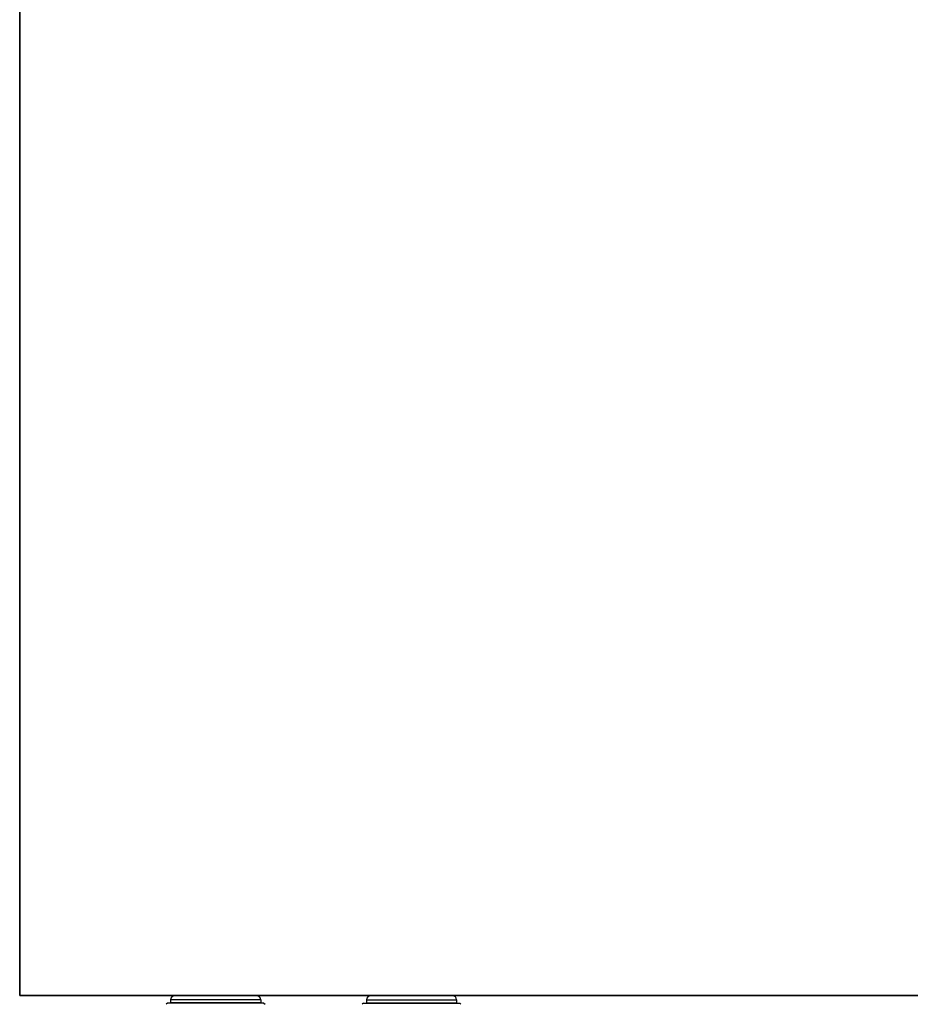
# Model space of a CAD drawing. Header units: millimetres. Extents: x 14365 to 105143, y -126377 to -22383.
# Tile 131 of 191: x 74139 to 74367, y -126125 to -125874. Entities that reach past the tile are written whole.
import ezdxf

# ---------------------------------------------------------------- set-up
doc = ezdxf.new("R2010")
doc.units = ezdxf.units.MM
doc.layers.add('UT_ZAŘÍZENÍ - OT', color=3, linetype='Continuous', lineweight=35)

msp = doc.modelspace()

# ---------------------------------------------------------------- linework, layer by layer
at = {"color": 0, "linetype": 'Continuous'}
for p, q in [((74200.81, -126124.37), (74177.81, -126124.37)), ((74177.81, -126124.37), (74177.81, -126125.07)), ((74199.71, -126123.27), (74178.91, -126123.27)), ((74200.81, -126124.37), (74200.81, -126125.07)), ((74227.81, -126124.37), (74227.81, -126125.07)), ((74227.81, -126124.37), (74250.81, -126124.37)), ((74228.91, -126123.27), (74249.71, -126123.27)), ((74250.81, -126124.37), (74250.81, -126125.07)), ((74177.01, -126125.17), (74176.71, -126125.47)), ((74201.61, -126125.17), (74177.01, -126125.17)), ((74200.81, -126125.07), (74177.81, -126125.07)), ((74201.61, -126125.17), (74201.91, -126125.47)), ((74227.01, -126125.17), (74226.71, -126125.47)), ((74227.01, -126125.17), (74251.61, -126125.17)), ((74227.81, -126125.07), (74250.81, -126125.07)), ((74251.61, -126125.17), (74251.91, -126125.47))]:
    msp.add_line(p, q, dxfattribs=at)
for centre, start, end in [((74178.91, -126124.37), 90, 180), ((74199.71, -126124.37), 0, 90), ((74228.91, -126124.37), 90, 180), ((74249.71, -126124.37), 0, 90), ((74178.91, -126125.07), 180, 185.2187), ((74199.71, -126125.07), 354.7813, 0), ((74228.91, -126125.07), 180, 185.2187), ((74249.71, -126125.07), 354.7813, 0)]:
    msp.add_arc(centre, 1.1, start, end, dxfattribs=at)
at = {"layer": 'UT_ZAŘÍZENÍ - OT', "linetype": 'Continuous'}
for p, q in [((74139.31, -126123.27), (74139.31, -125623.27)), ((74839.31, -126123.27), (74139.31, -126123.27))]:
    msp.add_line(p, q, dxfattribs=at)

doc.saveas('drawing.dxf')
